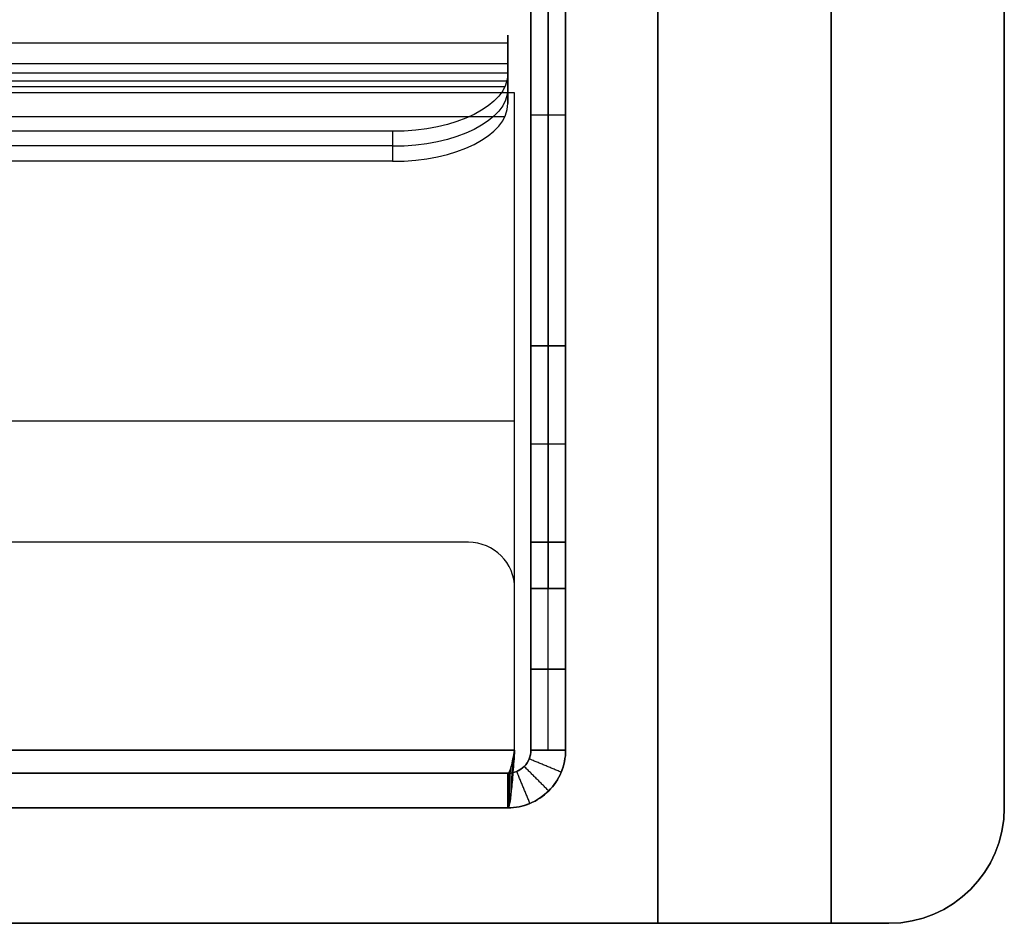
# Model space of a CAD drawing. Header units: millimetres. Extents: x -368 to 368, y -356 to 344.
# Tile 245 of 256: x 325 to 368, y -356 to -317. Entities that reach past the tile are written whole.
import ezdxf

# ---------------------------------------------------------------- set-up
doc = ezdxf.new("R2010")
doc.units = ezdxf.units.MM
doc.layers.add('Livello 01', color=7, linetype='Continuous')

# ---------------------------------------------------------------- blocks, each defined once
blk = doc.blocks.new('MCP144A12_03')
at = {"layer": 'Livello 01', "color": 253, "true_color": 0x999999}
for p, q in [((-7.5, 47, 350), (-7.5, 275, 350)), ((-7.5, 275, 350), (7.5, 275, 350)), ((-2.5, -275), (-2.5, 275)), ((0, 275, 697.99), (0, 275)), ((7.5, 50, 345), (7.5, 275, 345)), ((3.35, 189.5, 615), (7.5, 193.65, 615)), ((3.35, 189.5, 85), (7.5, 193.65, 85)), ((-7.5, 189.5, 615), (3.35, 189.5, 615)), ((-7.5, 189.5, 85), (3.35, 189.5, 85)), ((-7.5, 180.5, 85), (3.35, 180.5, 85)), ((-7.5, 180.5, 615), (3.35, 180.5, 615)), ((3.35, 180.5, 85), (7.5, 176.35, 85)), ((3.35, 180.5, 615), (7.5, 176.35, 615)), ((2.5, 45, 350), (-5.5, 45, 350)), ((-1.5, 45, 170), (-1.5, 45, 530)), ((-1.5, -40, 535), (-1.5, 40, 535)), ((-1.5, -40, 165), (-1.5, 40, 165)), ((-7.5, 0, 700), (-7.5, 0, 537)), ((-7.5, 0, 163), (-7.5, 0)), ((-7.5, 0), (2.5, 0)), ((7.5, 0, 5), (7.5, 0, 160)), ((7.5, 0, 540), (7.5, 0, 685)), ((-5.5, 0, 535), (2.5, 0, 535)), ((2.5, 0, 165), (-5.5, 0, 165)), ((-5.5, -45, 350), (2.5, -45, 350)), ((-1.5, -45, 170), (-1.5, -45, 530)), ((-7.5, -275, 350), (-7.5, -47, 350)), ((7.5, -275, 345), (7.5, -50, 345)), ((3.35, -180.5, 85), (7.5, -176.35, 85)), ((3.35, -180.5, 615), (7.5, -176.35, 615)), ((-7.5, -180.5, 85), (3.35, -180.5, 85)), ((-7.5, -180.5, 615), (3.35, -180.5, 615)), ((-7.5, -189.5, 615), (3.35, -189.5, 615)), ((-7.5, -189.5, 85), (3.35, -189.5, 85)), ((3.35, -189.5, 615), (7.5, -193.65, 615)), ((3.35, -189.5, 85), (7.5, -193.65, 85)), ((-7.5, -275, 350), (7.5, -275, 350)), ((0, -275), (0, -275, 697.99))]:
    blk.add_line(p, q, dxfattribs=at)
at = {"layer": 'Livello 01', "color": 253, "true_color": 0x999999, "extrusion": (0, -1, 0)}
for centre, radius, start, end in [((-7.5, 685, -275), 15, 360, 90), ((2.5, 5, -275), 5, 270, 0), ((-5.5, 163, -40), 2, 90, 180), ((2.5, 160, -40), 5, 360, 90), ((2.5, 540, -40), 5, 270, 0), ((-7.5, 685), 15, 0, 90), ((-5.5, 537), 2, 180, 270), ((2.5, 540), 5, 270, 0), ((2.5, 160, 40), 5, 360, 90), ((2.5, 540, 40), 5, 270, 0)]:
    blk.add_arc(centre, radius, start, end, dxfattribs=at)
at = {"layer": 'Livello 01', "color": 253, "true_color": 0x999999, "extrusion": (1, 0, 0)}
for centre, radius, start, end in [((185, 615, 7.5), 8.65, 270, 90), ((185, 85, 7.5), 8.65, 270, 90), ((185, 615, -2.075), 4.5, 270, 90), ((185, 85, -2.075), 4.5, 270, 90), ((185, 615, 3.608), 4.758, 270, 90), ((185, 85, 3.608), 4.758, 270, 90), ((185, 85, -7.5), 4.5, 90, 270), ((185, 615, -7.5), 4.5, 90, 270), ((185, 85, -2.075), 4.5, 90, 270), ((185, 615, -2.075), 4.5, 90, 270), ((185, 85, 3.35), 4.5, 90, 270), ((185, 615, 3.35), 4.5, 90, 270), ((185, 85, 3.608), 4.758, 90, 270), ((185, 615, 3.608), 4.758, 90, 270), ((40, 170, 7.5), 10, 270, 0), ((40, 530, 7.5), 10, 360, 90), ((40, 170, -5.5), 5, 270, 0), ((40, 530, -5.5), 5, 0, 90), ((-40, 170, -5.5), 5, 180, 270), ((-40, 530, -5.5), 5, 90, 180), ((-40, 170, 7.5), 10, 180, 270), ((-40, 530, 7.5), 10, 90, 180), ((-185, 85, 7.5), 8.65, 270, 90), ((-185, 615, 7.5), 8.65, 270, 90), ((-185, 85, 3.608), 4.758, 270, 90), ((-185, 615, 3.608), 4.758, 270, 90), ((-185, 85, -7.5), 4.5, 270, 90), ((-185, 85, -2.075), 4.5, 270, 90), ((-185, 615, -2.075), 4.5, 270, 90), ((-185, 615, -7.5), 4.5, 90, 270), ((-185, 85, -7.5), 4.5, 90, 270), ((-185, 615, -2.075), 4.5, 90, 270), ((-185, 85, -2.075), 4.5, 90, 270), ((-185, 615, 3.35), 4.5, 90, 270), ((-185, 85, 3.35), 4.5, 90, 270), ((-185, 615, 3.608), 4.758, 90, 270), ((-185, 85, 3.608), 4.758, 90, 270)]:
    blk.add_arc(centre, radius, start, end, dxfattribs=at)
at = {"layer": 'Livello 01', "color": 253, "true_color": 0x999999, "extrusion": (-1, 0, 0)}
for centre, radius, start, end in [((-185, 615, 7.5), 4.5, 90, 270), ((-185, 85, 7.5), 4.5, 90, 270), ((-185, 615, -3.35), 4.5, 90, 270), ((-185, 85, -3.35), 4.5, 90, 270), ((-185, 85, -7.5), 8.65, 270, 90), ((-185, 615, -7.5), 8.65, 270, 90), ((-40, 170, 7.5), 7, 180, 270), ((-40, 530, 7.5), 7, 90, 180), ((-40, 170, 1.5), 5, 180, 270), ((-40, 530, 1.5), 5, 90, 180), ((-40, 170, -2.5), 5, 180, 270), ((-40, 530, -2.5), 5, 90, 180), ((40, 170, 7.5), 7, 270, 0), ((40, 530, 7.5), 7, 360, 90), ((40, 170, 1.5), 5, 270, 0), ((40, 530, 1.5), 5, 0, 90), ((40, 170, -2.5), 5, 270, 0), ((40, 530, -2.5), 5, 0, 90), ((185, 615, 7.5), 4.5, 90, 270), ((185, 85, -3.35), 4.5, 90, 270), ((185, 615, -3.35), 4.5, 90, 270), ((185, 615, -7.5), 8.65, 270, 90), ((185, 85, -7.5), 8.65, 270, 90)]:
    blk.add_arc(centre, radius, start, end, dxfattribs=at)
at = {"layer": 'Livello 01', "color": 253, "true_color": 0x999999, "extrusion": (0, 0, -1)}
for centre, radius, start, end in [((-2.5, 50, -170), 5, 180, 270), ((-2.5, 50, -530), 5, 180, 270), ((5.5, 47, -170), 2, 270, 0), ((5.5, 47, -530), 2, 270, 0), ((5.5, -47, -170), 2, 0, 90), ((5.5, -47, -530), 2, 0, 90), ((5.5, -47, -350), 2, 0, 90), ((-2.5, -50, -170), 5, 90, 180), ((-2.5, -50, -530), 5, 90, 180), ((-2.5, -50, -350), 5, 90, 180)]:
    blk.add_arc(centre, radius, start, end, dxfattribs=at)
at = {"layer": 'Livello 01', "color": 253, "true_color": 0x999999}
for centre, radius, start, end in [((2.5, 50, 350), 5, 270, 0), ((-5.5, 47, 350), 2, 180, 270)]:
    blk.add_arc(centre, radius, start, end, dxfattribs=at)
at = {"layer": 'Livello 01', "color": 253, "true_color": 0x999999, "extrusion": (0, 1, 0)}
for centre, radius, start, end in [((5.5, 537, 40), 2, 270, 0), ((5.5, 163), 2, 0, 90), ((-2.5, 5), 5, 180, 270), ((-2.5, 160), 5, 90, 180), ((5.5, 163, -40), 2, 0, 90), ((5.5, 537, -40), 2, 270, 0), ((7.5, 685, -275), 15, 90, 180), ((-2.5, 5, -275), 5, 180, 270)]:
    blk.add_arc(centre, radius, start, end, dxfattribs=at)
at = {"layer": 'Livello 01', "color": 253, "true_color": 0x999999}
for points in [[(-7.5, -275), (-7.5, 275)], [(-7.5, 275, 700), (-7.5, -275, 700)], [(-7.5, 275), (-7.5, 275, 700)], [(-7.5, 275), (2.5, 275)], [(2.5, -275), (2.5, 275)], [(7.5, 275, 5), (7.5, -275, 5)], [(7.5, 275, 685), (7.5, 275, 5)], [(7.5, -275, 685), (7.5, 275, 685)], [(3.35, 185, 89.5), (-7.5, 185, 89.5)], [(-7.5, 185, 80.5), (3.35, 185, 80.5)], [(3.35, 185, 619.5), (-7.5, 185, 619.5)], [(-7.5, 185, 610.5), (3.35, 185, 610.5)], [(7.5, 185, 93.65), (3.35, 185, 89.5)], [(3.35, 185, 80.5), (7.5, 185, 76.35)], [(7.5, 185, 623.65), (3.35, 185, 619.5)], [(3.35, 185, 610.5), (7.5, 185, 606.35)], [(7.5, 50, 170), (7.5, 50, 530)], [(-7.5, 47, 530), (-7.5, 47, 170)], [(-5.5, 45, 530), (2.5, 45, 530)], [(-5.5, 45, 170), (-5.5, 45, 530)], [(2.5, 45, 170), (-5.5, 45, 170)], [(2.5, 45, 530), (2.5, 45, 170)], [(-7.5, -40, 537), (-7.5, 40, 537)], [(-7.5, 40, 163), (-7.5, -40, 163)], [(-5.5, 40, 535), (-5.5, -40, 535)], [(2.5, 40, 535), (-5.5, 40, 535)], [(-5.5, 40, 165), (2.5, 40, 165)], [(-5.5, -40, 165), (-5.5, 40, 165)], [(2.5, -40, 535), (2.5, 40, 535)], [(2.5, 40, 165), (2.5, -40, 165)], [(7.5, -40, 160), (7.5, 40, 160)], [(7.5, 40, 540), (7.5, -40, 540)], [(-5.5, -40, 535), (2.5, -40, 535)], [(2.5, -40, 165), (-5.5, -40, 165)], [(-5.5, -45, 170), (2.5, -45, 170)], [(-5.5, -45, 530), (-5.5, -45, 170)], [(2.5, -45, 530), (-5.5, -45, 530)], [(2.5, -45, 170), (2.5, -45, 530)], [(-7.5, -47, 170), (-7.5, -47, 530)], [(7.5, -50, 530), (7.5, -50, 170)], [(3.35, -185, 619.5), (-7.5, -185, 619.5)], [(-7.5, -185, 610.5), (3.35, -185, 610.5)], [(3.35, -185, 89.5), (-7.5, -185, 89.5)], [(-7.5, -185, 80.5), (3.35, -185, 80.5)], [(7.5, -185, 623.65), (3.35, -185, 619.5)], [(3.35, -185, 610.5), (7.5, -185, 606.35)], [(7.5, -185, 93.65), (3.35, -185, 89.5)], [(3.35, -185, 80.5), (7.5, -185, 76.35)], [(-7.5, -275, 700), (-7.5, -275)], [(2.5, -275), (-7.5, -275)], [(7.5, -275, 685), (7.5, -275, 5)]]:
    blk.add_open_spline(points, degree=1, dxfattribs=at)
blk = doc.blocks.new('MCP144A13_04')
at = {"layer": 'Livello 01', "color": 253, "true_color": 0x999999}
blk.add_line((-361.16, -2.5), (361.16, -2.5), dxfattribs=at)
at = {"layer": 'Livello 01', "color": 253, "true_color": 0x999999, "extrusion": (-1, 0, 0)}
blk.add_arc((-2.5, 5, 352.5), 5, 180, 270, dxfattribs=at)
at = {"layer": 'Livello 01', "color": 253, "true_color": 0x999999}
blk.add_arc((-352.5, -7.5), 10, 90, 180, dxfattribs=at)
blk.add_arc((-352.5, -7.5), 10, 90, 180, dxfattribs=at)
at = {"layer": 'Livello 01', "color": 253, "true_color": 0x999999, "extrusion": (0, 1, 0)}
blk.add_arc((362.5, 5, -7.5), 5, 270, 0, dxfattribs=at)
at = {"layer": 'Livello 01', "color": 253, "true_color": 0x999999}
for points in [[(352.5, 2.5), (-352.5, 2.5)], [(362.5, -7.5), (-362.5, -7.5)]]:
    blk.add_open_spline(points, degree=1, dxfattribs=at)
blk = doc.blocks.new('MCP144A14_04')
at = {"layer": 'Livello 01', "color": 253, "true_color": 0x999999}
blk.add_line((-361.16, 2.5), (361.16, 2.5), dxfattribs=at)
at = {"layer": 'Livello 01', "color": 253, "true_color": 0x999999, "extrusion": (0, -1, 0)}
blk.add_arc((-362.5, 5, -7.5), 5, 180, 270, dxfattribs=at)
at = {"layer": 'Livello 01', "color": 253, "true_color": 0x999999}
blk.add_arc((-352.5, 7.5), 10, 180, 270, dxfattribs=at)
at = {"layer": 'Livello 01', "color": 253, "true_color": 0x999999, "extrusion": (-1, 0, 0)}
blk.add_arc((2.5, 5, 352.5), 5, 270, 0, dxfattribs=at)
at = {"layer": 'Livello 01', "color": 253, "true_color": 0x999999}
for points in [[(-362.5, 7.5), (362.5, 7.5)], [(-352.5, -2.5), (352.5, -2.5)]]:
    blk.add_open_spline(points, degree=1, dxfattribs=at)
blk = doc.blocks.new('MCA144A01_04')
at = {"layer": 'Livello 01', "extrusion": (5.55112e-17, 2.77556e-17, -1), "rotation": 360}
blk.add_blockref('MCP144A13_04', (0, 282.5, -60), dxfattribs=at)
at = {"layer": 'Livello 01', "extrusion": (-6.80837e-17, 1.45129e-16, -1), "rotation": 180}
blk.add_blockref('MCP144A12_03', (-360, 0, -60), dxfattribs=at)
at = {"layer": 'Livello 01', "extrusion": (-4.23395e-18, -2.12635e-17, -1), "rotation": 360}
blk.add_blockref('MCP144A14_04', (0, -282.5, -60), dxfattribs=at)

msp = doc.modelspace()

# ---------------------------------------------------------------- linework, layer by layer
at = {"layer": 'Livello 01'}
for p, q in [((347, -310.97, -283.73), (347, -348.47, -283.73)), ((347.75, -310.97, -392.23), (347.75, -330.97, -412.23)), ((347.75, -330.97, -155.23), (347.75, -310.97, -175.23)), ((348.5, -310.97, -283.73), (348.5, -348.47, -283.73)), ((346, -319.225, -11.355), (346, -317.585, -11.355)), ((346, -318.291, -8.699), (346, -320.023, -8.699)), ((346, -318.756, -12.896), (75, -318.72, -12.896)), ((346, -318.562, -12.772), (346, -318.562, -9.897)), ((346, -319.157, -10.199), (346, -319.157, -7.199)), ((346, -319.506, -11.596), (75, -319.47, -11.596)), ((345.865, -319.753, -6.167), (75.14, -319.726, -6.152)), ((346.293, -320.006, -12.48), (346, -320.006, -12.48)), ((346.146, -320.006, -11.73), (346.146, -320.006, -13.23)), ((346.293, -348.47, -12.48), (346.293, -320.006, -12.48)), ((345.864, -321.052, -6.917), (75.14, -321.025, -6.902)), ((348.5, -320.97, -402.23), (347, -320.97, -402.23)), ((348.5, -320.97, -165.23), (347, -320.97, -165.23)), ((341, -322.311, -3.206), (80, -322.303, -3.221)), ((347, -329.72, -410.98), (347, -329.72, -156.48)), ((348.5, -329.72, -410.98), (348.5, -329.72, -156.48)), ((347.75, -339.47, -412.23), (347.75, -330.97, -412.23)), ((347.75, -330.97, -155.23), (347.75, -339.47, -155.23)), ((346.293, -334.22, -11.73), (75, -334.22, -11.73)), ((346.293, -334.22, -13.23), (75, -334.22, -13.23)), ((346.293, -334.238, -13.23), (346.293, -334.238, -11.73)), ((348.5, -335.22, -412.23), (347, -335.22, -412.23)), ((348.5, -335.22, -155.23), (347, -335.22, -155.23)), ((344.293, -339.47, -554.98), (285, -339.47, -554.98)), ((347, -339.47, -481.877), (348.5, -339.47, -481.877)), ((347, -339.47, -85.584), (348.5, -339.47, -85.584)), ((347.75, -339.47, -551.523), (347.75, -339.47, -412.23)), ((347.75, -339.47, -155.23), (347.75, -339.47, -15.938)), ((346.293, -348.47, -554.98), (346.293, -341.47, -554.98)), ((347.75, -348.47, -13.938), (347.75, -341.47, -13.938)), ((347.75, -348.47, -553.523), (347.75, -341.47, -553.523)), ((346.293, -344.97, -555.73), (346.293, -344.97, -554.23)), ((348.5, -344.97, -13.938), (347, -344.97, -13.938)), ((347, -344.97, -553.523), (348.5, -344.97, -553.523)), ((310.193, -349.47, -283.73), (346, -349.47, -283.73)), ((310.193, -350.97, -283.73), (346, -350.97, -283.73))]:
    msp.add_line(p, q, dxfattribs=at)
at = {"layer": 'Livello 01', "extrusion": (1, -0.000132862, -3.43936e-08)}
msp.add_arc((-319.96, -10.73, 346.043), 2.5, 270, 30, dxfattribs=at)
at = {"layer": 'Livello 01', "extrusion": (-1, 0.000132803, -5.71554e-14)}
msp.add_arc((319.96, -10.73, -346.042), 1, 150, 270, dxfattribs=at)
at = {"layer": 'Livello 01', "extrusion": (-0.000115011, -0.866025, -0.5)}
for centre, start, end in [((341.042, 153.357, 279.958), 360, 89.9962), ((341.042, 153.357, 280.709), 0, 89.9962), ((341.042, 153.357, 280.708), 89.9962, 90)]:
    msp.add_arc(centre, 5, start, end, dxfattribs=at)
at = {"layer": 'Livello 01', "extrusion": (0.000115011, 0.866025, 0.5)}
msp.add_arc((-341.042, 153.357, -281.458), 5, 90.0038, 180, dxfattribs=at)
at = {"layer": 'Livello 01'}
for centre, start in [((344.293, -341.47, -555.73), 360), ((344.293, -341.47, -554.23), 360), ((344.293, -341.47, -554.98), 0)]:
    msp.add_arc(centre, 2, start, 90, dxfattribs=at)
at = {"layer": 'Livello 01', "extrusion": (-1, 0, 0)}
for centre, start, end in [((341.47, -15.938, -347), 90, 180), ((341.47, -551.523, -347), 180, 270), ((341.47, -15.938, -347.75), 90, 180), ((341.47, -551.523, -347.75), 180, 270), ((341.47, -551.523, -348.5), 180, 270), ((341.47, -15.938, -348.5), 90, 180)]:
    msp.add_arc(centre, 2, start, end, dxfattribs=at)
at = {"layer": 'Livello 01', "extrusion": (0, 0, -1)}
for radius in [2.5, 1]:
    msp.add_arc((-346, -348.47, 283.73), radius, 180, 270, dxfattribs=at)
at = {"layer": 'Livello 01'}
for points, degree in [([(347, -310.97, -392.23), (347, -330.97, -412.23)], 1), ([(347, -330.97, -155.23), (347, -310.97, -175.23)], 1), ([(348.5, -310.97, -392.23), (348.5, -330.97, -412.23)], 1), ([(348.5, -330.97, -155.23), (348.5, -310.97, -175.23)], 1), ([(75, -317.804, -9.48), (346, -317.84, -9.48)], 1), ([(346, -317.84, -9.48), (346, -319.14, -10.23)], 1), ([(346, -319.175, -7.168), (346, -317.84, -9.48)], 1), ([(75, -319.104, -10.23), (346, -319.14, -10.23)], 1), ([(346, -319.14, -10.23), (346, -320.474, -7.918)], 1), ([(346, -320.474, -7.918), (346, -319.175, -7.168)], 1), ([(346, -320.006, -13.23), (75, -319.97, -13.23)], 1), ([(346, -320.006, -11.73), (75, -319.97, -11.73)], 1), ([(346.293, -320.006, -11.73), (346, -320.006, -11.73)], 1), ([(346.293, -320.006, -13.23), (346, -320.006, -13.23)], 1), ([(346, -320.006, -13.23), (346, -320.006, -11.73)], 1), ([(346.293, -348.47, -11.73), (346.293, -320.006, -11.73)], 1), ([(346.293, -348.47, -13.23), (346.293, -320.006, -13.23)], 1), ([(346.293, -320.006, -11.73), (346.293, -320.006, -13.23)], 1), ([(341, -321.675, -2.838), (80, -321.64, -2.838)], 1), ([(341, -321.675, -2.838), (341, -322.974, -3.588)], 1), ([(341, -321.675, -2.838), (341, -322.974, -3.588)], 1), ([(341, -322.974, -3.588), (80, -322.939, -3.588)], 1), ([(347, -339.47, -155.23), (347, -330.97, -155.23)], 1), ([(347, -330.97, -412.23), (347, -339.47, -412.23)], 1), ([(348.5, -330.97, -412.23), (347, -330.97, -412.23)], 1), ([(347, -330.97, -155.23), (348.5, -330.97, -155.23)], 1), ([(348.5, -330.97, -412.23), (348.5, -339.47, -412.23)], 1), ([(348.5, -339.47, -155.23), (348.5, -330.97, -155.23)], 1), ([(344.293, -339.47, -555.73), (285, -339.47, -555.73)], 1), ([(344.293, -339.47, -554.23), (285, -339.47, -554.23)], 1), ([(344.293, -339.47, -555.73), (344.293, -339.47, -554.23)], 1), ([(347, -339.47, -551.523), (348.5, -339.47, -551.523)], 1), ([(348.5, -339.47, -15.938), (347, -339.47, -15.938)], 1), ([(347, -339.47, -15.938), (347, -339.47, -155.23)], 1), ([(347, -339.47, -412.23), (347, -339.47, -551.523)], 1), ([(348.5, -339.47, -412.23), (347, -339.47, -412.23)], 1), ([(348.5, -339.47, -155.23), (347, -339.47, -155.23)], 1), ([(348.5, -339.47, -15.938), (348.5, -339.47, -155.23)], 1), ([(348.5, -339.47, -412.23), (348.5, -339.47, -551.523)], 1), ([(346.293, -348.47, -555.73), (346.293, -341.47, -555.73)], 1), ([(346.293, -348.47, -554.23), (346.293, -341.47, -554.23)], 1), ([(346.293, -341.47, -554.23), (346.293, -341.47, -555.73)], 1), ([(347, -348.47, -13.938), (347, -341.47, -13.938)], 1), ([(347, -341.47, -553.523), (347, -348.47, -553.523)], 1), ([(347, -341.47, -13.938), (348.5, -341.47, -13.938)], 1), ([(348.5, -341.47, -553.523), (347, -341.47, -553.523)], 1), ([(348.5, -348.47, -13.938), (348.5, -341.47, -13.938)], 1), ([(348.5, -341.47, -553.523), (348.5, -348.47, -553.523)], 1), ([(47.5, -348.47, -555.73), (346.293, -348.47, -555.73)], 1), ([(47.5, -348.47, -554.23), (346.293, -348.47, -554.23)], 1), ([(346.293, -348.47, -11.73), (47.5, -348.47, -11.73)], 1), ([(346.293, -348.47, -13.23), (47.5, -348.47, -13.23)], 1), ([(346.239, -349.18, -555.627), (346.257, -348.95, -555.695), (346.275, -348.71, -555.73), (346.293, -348.47, -555.73)], 3), ([(346.293, -348.47, -554.23), (346.293, -348.47, -555.73)], 1), ([(346.293, -348.47, -11.73), (346.293, -348.47, -13.23)], 1), ([(347, -348.47, -13.938), (348.5, -348.47, -13.938)], 1), ([(348.5, -348.47, -553.523), (347, -348.47, -553.523)], 1), ([(347, -348.47, -553.523), (347, -348.47, -13.938)], 1), ([(348.5, -348.47, -553.523), (348.5, -348.47, -13.938)], 1), ([(346.146, -350.237, -554.998), (346.146, -349.177, -553.938)], 1), ([(346.146, -350.237, -12.463), (346.146, -349.177, -13.523)], 1), ([(347.768, -350.237, -14.084), (346.707, -349.177, -14.084)], 1), ([(347.768, -350.237, -553.377), (346.707, -349.177, -553.377)], 1), ([(346, -349.47, -553.23), (47.5, -349.47, -553.23)], 1), ([(346, -349.47, -14.23), (47.5, -349.47, -14.23)], 1), ([(346, -349.47, -553.23), (346, -349.47, -14.23)], 1), ([(346, -350.97, -553.23), (346, -349.47, -553.23)], 1), ([(346, -349.47, -14.23), (346, -350.97, -14.23)], 1), ([(346, -350.97, -553.23), (47.5, -350.97, -553.23)], 1), ([(346, -350.97, -14.23), (47.5, -350.97, -14.23)], 1), ([(346, -350.97, -553.23), (346, -350.97, -14.23)], 1)]:
    msp.add_open_spline(points, degree=degree, dxfattribs=at)
for points in [[(341, -321.675, -2.838), (341, -321.675, -2.838), (341, -321.675, -2.838)], [(341, -322.974, -3.588), (341, -322.974, -3.588), (341, -322.974, -3.588)]]:
    msp.add_rational_spline(points, [1, 0.999999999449, 1], degree=2, dxfattribs=at)
for points, degree, knots in [([(346.293, -348.47, -554.23), (346.244, -348.731, -554.23), (346.195, -348.992, -554.123), (346.098, -349.362, -553.752), (346.049, -349.47, -553.492), (346, -349.47, -553.23)], 3, [0, 0, 0, 0, 0.818447, 0.818447, 1.636895, 1.636895, 1.636895, 1.636895]), ([(346.293, -348.47, -555.73), (346.268, -348.797, -555.73), (346.244, -349.124, -555.665), (346.195, -349.729, -555.415), (346.171, -350.006, -555.23), (346.122, -350.469, -554.767), (346.098, -350.654, -554.489), (346.049, -350.904, -553.885), (346.024, -350.97, -553.558), (346, -350.97, -553.23)], 3, [-3.96295, -3.96295, -3.96295, -3.96295, -2.972212, -2.972212, -1.981475, -1.981475, -0.990737, -0.990737, 0, 0, 0, 0]), ([(346, -349.47, -14.23), (346.049, -349.47, -13.969), (346.098, -349.362, -13.708), (346.195, -348.992, -13.338), (346.244, -348.731, -13.23), (346.293, -348.47, -13.23)], 3, [0, 0, 0, 0, 0.818447, 0.818447, 1.636895, 1.636895, 1.636895, 1.636895]), ([(346, -350.97, -14.23), (346.024, -350.97, -13.903), (346.049, -350.904, -13.576), (346.098, -350.654, -12.971), (346.122, -350.469, -12.694), (346.171, -350.006, -12.231), (346.195, -349.729, -12.046), (346.244, -349.124, -11.796), (346.268, -348.797, -11.73), (346.293, -348.47, -11.73)], 3, [-3.96295, -3.96295, -3.96295, -3.96295, -2.972212, -2.972212, -1.981475, -1.981475, -0.990737, -0.990737, 0, 0, 0, 0]), ([(346, -349.47, -14.23), (346.262, -349.47, -14.182), (346.522, -349.362, -14.133), (346.892, -348.992, -14.035), (347, -348.731, -13.986), (347, -348.47, -13.938)], 3, [-1.636895, -1.636895, -1.636895, -1.636895, -0.818447, -0.818447, 0, 0, 0, 0]), ([(348.5, -348.47, -13.938), (348.5, -348.797, -13.962), (348.435, -349.124, -13.986), (348.184, -349.729, -14.035), (347.999, -350.006, -14.06), (347.536, -350.469, -14.108), (347.259, -350.654, -14.133), (346.654, -350.904, -14.182), (346.327, -350.97, -14.206), (346, -350.97, -14.23)], 3, [-3.96295, -3.96295, -3.96295, -3.96295, -2.972212, -2.972212, -1.981475, -1.981475, -0.990737, -0.990737, 0, 0, 0, 0]), ([(347, -348.47, -553.523), (347, -348.731, -553.475), (346.892, -348.992, -553.426), (346.522, -349.362, -553.328), (346.262, -349.47, -553.279), (346, -349.47, -553.23)], 3, [-1.636895, -1.636895, -1.636895, -1.636895, -0.818447, -0.818447, 0, 0, 0, 0]), ([(346, -350.97, -553.23), (346.327, -350.97, -553.255), (346.654, -350.904, -553.279), (347.259, -350.654, -553.328), (347.536, -350.469, -553.352), (347.999, -350.006, -553.401), (348.184, -349.729, -553.426), (348.435, -349.124, -553.475), (348.5, -348.797, -553.499), (348.5, -348.47, -553.523)], 3, [-3.96295, -3.96295, -3.96295, -3.96295, -2.972212, -2.972212, -1.981475, -1.981475, -0.990737, -0.990737, 0, 0, 0, 0]), ([(346, -350.97, -14.23), (346.327, -350.97, -14.206), (346.654, -350.904, -14.182), (347.259, -350.654, -14.133), (347.536, -350.469, -14.108), (347.999, -350.006, -14.06), (348.184, -349.729, -14.035), (348.435, -349.124, -13.986), (348.5, -348.797, -13.962), (348.5, -348.47, -13.938)], 3, [0, 0, 0, 0, 0.25, 0.25, 0.5, 0.5, 0.75, 0.75, 1, 1, 1, 1]), ([(346, -349.47, -14.23), (346.131, -349.47, -14.206), (346.262, -349.444, -14.182), (346.504, -349.343, -14.133), (346.615, -349.269, -14.108), (346.8, -349.084, -14.06), (346.874, -348.973, -14.035), (346.974, -348.731, -13.986), (347, -348.6, -13.962), (347, -348.47, -13.938)], 3, [0.0000001, 0.0000001, 0.0000001, 0.0000001, 0.25, 0.25, 0.5, 0.5, 0.75, 0.75, 1, 1, 1, 1]), ([(346.146, -349.177, -553.938), (346.171, -349.084, -554.03), (346.195, -348.973, -554.104), (346.244, -348.731, -554.204), (346.268, -348.6, -554.23), (346.293, -348.47, -554.23)], 3, [0.5000001, 0.5000001, 0.5000001, 0.5000001, 0.75, 0.75, 1, 1, 1, 1]), ([(346.293, -348.47, -13.23), (346.268, -348.6, -13.23), (346.244, -348.731, -13.256), (346.195, -348.973, -13.357), (346.171, -349.084, -13.431), (346.146, -349.177, -13.523)], 3, [0, 0, 0, 0, 0.25, 0.25, 0.4999998, 0.4999998, 0.4999998, 0.4999998]), ([(347, -348.47, -553.523), (347, -348.6, -553.499), (346.974, -348.731, -553.475), (346.874, -348.973, -553.426), (346.8, -349.084, -553.401), (346.707, -349.177, -553.377)], 3, [0.0000008, 0.0000008, 0.0000008, 0.0000008, 0.25, 0.25, 0.4999999, 0.4999999, 0.4999999, 0.4999999]), ([(346, -349.47, -553.23), (346.024, -349.47, -553.361), (346.049, -349.444, -553.492), (346.098, -349.343, -553.734), (346.122, -349.269, -553.845), (346.146, -349.177, -553.938)], 3, [0, 0, 0, 0, 0.25, 0.25, 0.5, 0.5, 0.5, 0.5]), ([(346.146, -349.177, -13.523), (346.122, -349.269, -13.616), (346.098, -349.343, -13.727), (346.049, -349.444, -13.969), (346.024, -349.47, -14.1), (346, -349.47, -14.23)], 3, [0.5000002, 0.5000002, 0.5000002, 0.5000002, 0.75, 0.75, 1, 1, 1, 1]), ([(346.707, -349.177, -553.377), (346.615, -349.269, -553.352), (346.504, -349.343, -553.328), (346.262, -349.444, -553.279), (346.131, -349.47, -553.255), (346, -349.47, -553.23)], 3, [0.5, 0.5, 0.5, 0.5, 0.75, 0.75, 1, 1, 1, 1]), ([(346.22, -349.426, -555.54), (346.22, -348.852, -554.154), (346.22, -348.852, -554.153)], 1, [0, 0, 1, 1.000654, 1.000654]), ([(346.22, -349.426, -11.921), (346.22, -348.852, -13.307), (346.22, -348.852, -13.307)], 1, [0, 0, 1, 1.000654, 1.000654]), ([(348.31, -349.426, -14.011), (346.924, -348.852, -14.011), (346.923, -348.852, -14.011)], 1, [0, 0, 1, 1.000654, 1.000654]), ([(348.31, -349.426, -553.45), (346.924, -348.852, -553.45), (346.923, -348.852, -553.45)], 1, [0, 0, 1, 1.000654, 1.000654]), ([(346.073, -350.779, -554.187), (346.073, -349.393, -553.613), (346.073, -349.393, -553.613)], 1, [0, 0, 1, 1.000654, 1.000654]), ([(346.073, -350.779, -13.274), (346.073, -349.393, -13.848), (346.073, -349.393, -13.848)], 1, [0, 0, 1, 1.000654, 1.000654]), ([(346.957, -350.779, -14.157), (346.383, -349.393, -14.157), (346.382, -349.393, -14.157)], 1, [0, 0, 1, 1.000654, 1.000654]), ([(346.957, -350.779, -553.304), (346.383, -349.393, -553.304), (346.382, -349.393, -553.304)], 1, [0, 0, 1, 1.000654, 1.000654])]:
    msp.add_open_spline(points, degree=degree, knots=knots, dxfattribs=at)

# ---------------------------------------------------------------- block references
at = {"layer": 'Livello 01', "extrusion": (0, -1, -5.55112e-16)}
msp.add_blockref('MCA144A01_04', (0, -284.03, 295.97), dxfattribs=at)

doc.saveas('drawing.dxf')
